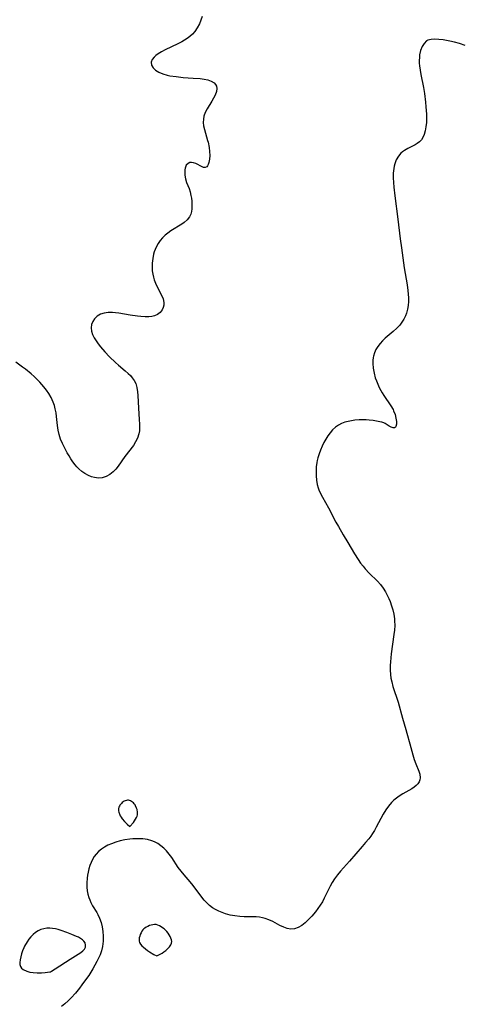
# Model space of a CAD drawing. Header units: inches. Extents: x 1073367 to 1082519, y 1569854 to 1574957.
# Tile 166 of 256: x 1077157 to 1077323, y 1572590 to 1572959. Entities that reach past the tile are written whole.
import ezdxf

# ---------------------------------------------------------------- set-up
doc = ezdxf.new("R2010")
doc.units = ezdxf.units.IN
doc.header["$MEASUREMENT"] = 0
doc.layers.add('CGG_CurvaNivelLidar_v1', color=7, linetype='Continuous', lineweight=30, true_color=0x008008)

msp = doc.modelspace()

# ---------------------------------------------------------------- linework, layer by layer
at = {"layer": 'CGG_CurvaNivelLidar_v1'}
for points in [[(1077225.5991, 1572960.2333, 69.5), (1077225.0797, 1572958.8356, 69.5), (1077224.4847, 1572957.4716, 69.5), (1077223.7044, 1572955.9441, 69.5), (1077222.768, 1572954.5262, 69.5), (1077221.9262, 1572953.5703, 69.5), (1077220.9696, 1572952.7024, 69.5), (1077219.9159, 1572951.9206, 69.5), (1077218.9203, 1572951.2998, 69.5), (1077217.8781, 1572950.7224, 69.5), (1077216.4409, 1572949.9858, 69.5), (1077211.7001, 1572947.6816, 69.5), (1077210.3264, 1572946.9558, 69.5), (1077209.071, 1572946.2025, 69.5), (1077208.2427, 1572945.6138, 69.5), (1077207.5355, 1572944.9946, 69.5), (1077206.7859, 1572944.0399, 69.5), (1077206.438, 1572943.0354, 69.5), (1077206.5681, 1572942.0028, 69.5), (1077207.1273, 1572941.0068, 69.5), (1077208.068, 1572940.0854, 69.5), (1077209.3086, 1572939.3009, 69.5), (1077210.8019, 1572938.6778, 69.5), (1077212.473, 1572938.2107, 69.5), (1077213.4715, 1572938.0084, 69.5), (1077215.786, 1572937.666, 69.5), (1077218.4143, 1572937.4063, 69.5), (1077222.1237, 1572937.1572, 69.5), (1077224.755, 1572936.9256, 69.5), (1077226.2663, 1572936.7305, 69.5), (1077227.6531, 1572936.4546, 69.5), (1077228.9566, 1572936.0147, 69.5), (1077229.9908, 1572935.3775, 69.5), (1077230.5309, 1572934.7636, 69.5), (1077230.8748, 1572934.0453, 69.5), (1077231.0115, 1572933.2511, 69.5), (1077230.8532, 1572932.0517, 69.5), (1077230.387, 1572930.7771, 69.5), (1077229.8391, 1572929.6637, 69.5), (1077229.1969, 1572928.5292, 69.5), (1077227.3881, 1572925.6154, 69.5), (1077226.6877, 1572924.2672, 69.5), (1077226.1925, 1572922.8563, 69.5), (1077225.9995, 1572921.6833, 69.5), (1077225.9752, 1572920.4768, 69.5), (1077226.1, 1572919.2539, 69.5), (1077226.3859, 1572917.8983, 69.5), (1077227.5942, 1572913.7831, 69.5), (1077227.7463, 1572913.1784, 69.5), (1077228.1312, 1572911.1434, 69.5), (1077228.2996, 1572909.6046, 69.5), (1077228.3572, 1572908.1303, 69.5), (1077228.2961, 1572906.765, 69.5), (1077228.1001, 1572905.5621, 69.5), (1077227.8518, 1572904.8078, 69.5), (1077227.5743, 1572904.3037, 69.5), (1077227.2315, 1572903.9275, 69.5), (1077226.6888, 1572903.6517, 69.5), (1077226.0945, 1572903.6235, 69.5), (1077225.4924, 1572903.8196, 69.5), (1077223.2259, 1572905.0968, 69.5), (1077222.342, 1572905.4251, 69.5), (1077221.5948, 1572905.5297, 69.5), (1077220.882, 1572905.4519, 69.5), (1077220.2514, 1572905.1709, 69.5), (1077219.5973, 1572904.4513, 69.5), (1077219.1824, 1572903.4254, 69.5), (1077219.065, 1572902.8141, 69.5), (1077219.0107, 1572902.1503, 69.5), (1077219.0712, 1572900.8123, 69.5), (1077219.3166, 1572899.4234, 69.5), (1077219.7225, 1572898.0442, 69.5), (1077220.6209, 1572895.7393, 69.5), (1077221.0018, 1572894.4983, 69.5), (1077221.3036, 1572893.1927, 69.5), (1077221.4975, 1572892.0824, 69.5), (1077221.6351, 1572890.9617, 69.5), (1077221.7069, 1572889.8449, 69.5), (1077221.7107, 1572889.009, 69.5), (1077221.6671, 1572888.1904, 69.5), (1077221.5235, 1572887.1216, 69.5), (1077221.2593, 1572886.1148, 69.5), (1077220.843, 1572885.1893, 69.5), (1077219.9744, 1572884.0565, 69.5), (1077218.8398, 1572883.0763, 69.5), (1077217.8771, 1572882.4169, 69.5), (1077213.8466, 1572879.9078, 69.5), (1077212.6635, 1572879.0752, 69.5), (1077211.6324, 1572878.2384, 69.5), (1077210.6737, 1572877.3254, 69.5), (1077209.808, 1572876.3307, 69.5), (1077209.0333, 1572875.216, 69.5), (1077208.3786, 1572874.0223, 69.5), (1077207.9114, 1572872.9431, 69.5), (1077207.6067, 1572872.0658, 69.5), (1077207.3545, 1572871.168, 69.5), (1077207.0214, 1572869.498, 69.5), (1077206.8378, 1572867.798, 69.5), (1077206.7994, 1572866.0902, 69.5), (1077206.863, 1572864.8986, 69.5), (1077207.0116, 1572863.7206, 69.5), (1077207.247, 1572862.5943, 69.5), (1077207.5688, 1572861.4946, 69.5), (1077208.007, 1572860.3371, 69.5), (1077208.5139, 1572859.2199, 69.5), (1077210.3159, 1572855.7971, 69.5), (1077210.8881, 1572854.4334, 69.5), (1077211.1967, 1572853.0937, 69.5), (1077211.1958, 1572852.0977, 69.5), (1077210.9895, 1572851.1481, 69.5), (1077210.5855, 1572850.274, 69.5), (1077209.8423, 1572849.3552, 69.5), (1077208.8655, 1572848.6123, 69.5), (1077207.6977, 1572848.0736, 69.5), (1077206.6881, 1572847.8163, 69.5), (1077205.6052, 1572847.6892, 69.5), (1077204.149, 1572847.6887, 69.5), (1077202.6215, 1572847.8029, 69.5), (1077201.2728, 1572847.9434, 69.5), (1077198.503, 1572848.3143, 69.5), (1077194.2697, 1572849.0089, 69.5), (1077193.0654, 1572849.1667, 69.5), (1077191.8872, 1572849.2709, 69.5), (1077190.3255, 1572849.2881, 69.5), (1077188.8584, 1572849.1011, 69.5), (1077187.4606, 1572848.631, 69.5), (1077186.2349, 1572847.9087, 69.5), (1077185.2251, 1572846.9711, 69.5), (1077184.5333, 1572845.947, 69.5), (1077184.0919, 1572844.8064, 69.5), (1077183.934, 1572843.588, 69.5), (1077184.0789, 1572842.3581, 69.5), (1077184.4748, 1572841.1049, 69.5), (1077185.0716, 1572839.8451, 69.5), (1077185.7709, 1572838.6817, 69.5), (1077186.5792, 1572837.5297, 69.5), (1077187.4713, 1572836.3931, 69.5), (1077189.081, 1572834.5529, 69.5), (1077190.7827, 1572832.7658, 69.5), (1077193.0118, 1572830.6409, 69.5), (1077194.1589, 1572829.6275, 69.5), (1077196.6561, 1572827.5231, 69.5), (1077197.8325, 1572826.4755, 69.5), (1077198.6403, 1572825.6752, 69.5), (1077199.3669, 1572824.8336, 69.5), (1077200.0751, 1572823.7895, 69.5), (1077200.63, 1572822.6682, 69.5), (1077201.0989, 1572821.1771, 69.5), (1077201.3669, 1572819.6075, 69.5), (1077201.478, 1572818.2322, 69.5), (1077201.6331, 1572813.4797, 69.5), (1077201.9994, 1572809.2302, 69.5), (1077202.1076, 1572807.4763, 69.5), (1077202.1118, 1572806.2382, 69.5), (1077202.0278, 1572805.0223, 69.5), (1077201.8294, 1572803.8368, 69.5), (1077201.3407, 1572802.2833, 69.5), (1077200.6218, 1572800.8178, 69.5), (1077199.7818, 1572799.5417, 69.5), (1077196.5897, 1572795.3666, 69.5), (1077194.0278, 1572791.7422, 69.5), (1077193.1374, 1572790.611, 69.5), (1077192.18, 1572789.5909, 69.5), (1077190.9127, 1572788.5763, 69.5), (1077189.53, 1572787.8238, 69.5), (1077188.0584, 1572787.386, 69.5), (1077186.6502, 1572787.3038, 69.5), (1077185.2137, 1572787.488, 69.5), (1077184.0519, 1572787.8016, 69.5), (1077182.9083, 1572788.2544, 69.5), (1077181.6363, 1572788.9436, 69.5), (1077180.4246, 1572789.7911, 69.5), (1077179.2873, 1572790.7783, 69.5), (1077178.5765, 1572791.51, 69.5), (1077177.9074, 1572792.2929, 69.5), (1077177.1045, 1572793.3645, 69.5), (1077176.3631, 1572794.463, 69.5), (1077175.6564, 1572795.5992, 69.5), (1077174.9827, 1572796.7637, 69.5), (1077174.0344, 1572798.5408, 69.5), (1077173.2186, 1572800.2169, 69.5), (1077172.4991, 1572801.9178, 69.5), (1077171.9222, 1572803.6539, 69.5), (1077171.5543, 1572805.2779, 69.5), (1077171.3131, 1572806.956, 69.5), (1077170.9721, 1572810.3345, 69.5), (1077170.7807, 1572811.7649, 69.5), (1077170.5225, 1572813.1756, 69.5), (1077170.1977, 1572814.4836, 69.5), (1077169.7718, 1572815.7527, 69.5), (1077168.9961, 1572817.4214, 69.5), (1077168.046, 1572819.0213, 69.5), (1077167.1945, 1572820.2643, 69.5), (1077166.2695, 1572821.4706, 69.5), (1077165.5062, 1572822.3717, 69.5), (1077164.7046, 1572823.2467, 69.5), (1077163.6481, 1572824.3141, 69.5), (1077162.55, 1572825.3451, 69.5), (1077161.4197, 1572826.3418, 69.5), (1077159.3426, 1572828.0326, 69.5), (1077158.2804, 1572828.8289, 69.5), (1077155.6715, 1572830.665, 69.5)], [(1077324.1502, 1572949.3505, 70), (1077321.9124, 1572950.0886, 70), (1077320.1066, 1572950.5969, 70), (1077318.314, 1572951.0166, 70), (1077315.8519, 1572951.4386, 70), (1077314.2276, 1572951.64, 70), (1077312.6972, 1572951.7273, 70), (1077311.2939, 1572951.6321, 70), (1077310.0617, 1572951.2702, 70), (1077309.8285, 1572951.1502, 70), (1077309.6291, 1572951.0283, 70), (1077308.6663, 1572950.1239, 70), (1077307.9228, 1572948.9076, 70), (1077307.379, 1572947.4619, 70), (1077307.0333, 1572945.8489, 70), (1077306.9234, 1572944.8016, 70), (1077306.8869, 1572943.7192, 70), (1077306.913, 1572942.7191, 70), (1077306.9896, 1572941.7023, 70), (1077307.196, 1572940.0867, 70), (1077307.4773, 1572938.4495, 70), (1077308.4381, 1572933.5731, 70), (1077308.8033, 1572931.3745, 70), (1077309.2356, 1572928.0494, 70), (1077309.3961, 1572926.397, 70), (1077309.5684, 1572923.6065, 70), (1077309.5944, 1572922.1664, 70), (1077309.5468, 1572920.5149, 70), (1077309.4018, 1572918.9228, 70), (1077309.1417, 1572917.4112, 70), (1077308.7406, 1572916.0067, 70), (1077308.259, 1572914.9207, 70), (1077307.6866, 1572914.0515, 70), (1077306.9227, 1572913.242, 70), (1077306.1491, 1572912.6351, 70), (1077305.3046, 1572912.1063, 70), (1077302.6182, 1572910.7547, 70), (1077301.3122, 1572910.0088, 70), (1077300.6412, 1572909.5249, 70), (1077300.021, 1572908.9776, 70), (1077299.0587, 1572907.8296, 70), (1077298.2911, 1572906.5056, 70), (1077297.72, 1572905.0432, 70), (1077297.487, 1572904.1611, 70), (1077297.3205, 1572903.2492, 70), (1077297.172, 1572901.5398, 70), (1077297.1602, 1572899.8154, 70), (1077297.2395, 1572898.0464, 70), (1077297.3841, 1572896.246, 70), (1077297.7358, 1572893.0669, 70), (1077298.8763, 1572884.2437, 70), (1077299.766, 1572876.8754, 70), (1077300.2061, 1572873.485, 70), (1077301.2936, 1572866.0079, 70), (1077302.3129, 1572859.7133, 70), (1077302.6238, 1572857.5048, 70), (1077302.7799, 1572856.1424, 70), (1077302.8817, 1572854.7945, 70), (1077302.8988, 1572853.4614, 70), (1077302.7832, 1572851.9691, 70), (1077302.5224, 1572850.5077, 70), (1077302.116, 1572849.0896, 70), (1077301.7028, 1572848.0367, 70), (1077301.1097, 1572846.833, 70), (1077300.4094, 1572845.6893, 70), (1077299.5991, 1572844.6189, 70), (1077298.4356, 1572843.3939, 70), (1077297.0969, 1572842.1979, 70), (1077294.1209, 1572839.6876, 70), (1077293.1208, 1572838.7351, 70), (1077292.1964, 1572837.7061, 70), (1077291.3759, 1572836.6111, 70), (1077290.6764, 1572835.454, 70), (1077290.1211, 1572834.2365, 70), (1077289.7302, 1572832.9392, 70), (1077289.643, 1572832.5081, 70), (1077289.5018, 1572831.3499, 70), (1077289.476, 1572830.168, 70), (1077289.6157, 1572828.4127, 70), (1077289.934, 1572826.6437, 70), (1077290.4079, 1572824.8805, 70), (1077290.8172, 1572823.69, 70), (1077291.3212, 1572822.4661, 70), (1077291.8916, 1572821.2652, 70), (1077292.5148, 1572820.0892, 70), (1077293.0493, 1572819.1601, 70), (1077293.6098, 1572818.2534, 70), (1077296.2776, 1572814.3057, 70), (1077297.0717, 1572812.9164, 70), (1077297.2961, 1572812.4463, 70), (1077297.8139, 1572811.0836, 70), (1077298.1489, 1572809.7632, 70), (1077298.3116, 1572808.5407, 70), (1077298.2996, 1572807.4803, 70), (1077298.0979, 1572806.6588, 70), (1077297.9355, 1572806.3873, 70), (1077297.7981, 1572806.2466, 70), (1077297.6309, 1572806.1415, 70), (1077297.4373, 1572806.0804, 70), (1077297.0816, 1572806.0777, 70), (1077296.36, 1572806.3241, 70), (1077295.5675, 1572806.7827, 70), (1077294.1692, 1572807.6787, 70), (1077293.556, 1572807.9827, 70), (1077292.8884, 1572808.2114, 70), (1077292.1414, 1572808.398, 70), (1077290.9275, 1572808.6365, 70), (1077289.5946, 1572808.8365, 70), (1077288.174, 1572808.9866, 70), (1077286.9332, 1572809.0648, 70), (1077285.6633, 1572809.0951, 70), (1077284.3772, 1572809.0728, 70), (1077282.7753, 1572808.9612, 70), (1077281.4897, 1572808.7921, 70), (1077280.2272, 1572808.5379, 70), (1077279.0011, 1572808.1804, 70), (1077277.774, 1572807.6795, 70), (1077276.6115, 1572807.0522, 70), (1077275.5251, 1572806.3036, 70), (1077274.4373, 1572805.3507, 70), (1077273.4548, 1572804.2767, 70), (1077272.5797, 1572803.0991, 70), (1077271.8389, 1572801.8832, 70), (1077271.1695, 1572800.6071, 70), (1077270.5113, 1572799.2123, 70), (1077269.9068, 1572797.7819, 70), (1077269.3694, 1572796.3216, 70), (1077268.9175, 1572794.8343, 70), (1077268.6852, 1572793.877, 70), (1077268.5361, 1572793.1221, 70), (1077268.3083, 1572791.4541, 70), (1077268.2076, 1572789.7794, 70), (1077268.2316, 1572788.1108, 70), (1077268.3876, 1572786.4611, 70), (1077268.6925, 1572784.8434, 70), (1077269.06, 1572783.5854, 70), (1077269.3165, 1572782.8934, 70), (1077269.9171, 1572781.5327, 70), (1077270.601, 1572780.1932, 70), (1077272.8235, 1572776.1649, 70), (1077275.691, 1572770.7304, 70), (1077276.5759, 1572769.1405, 70), (1077278.4203, 1572766.0114, 70), (1077280.1784, 1572763.1473, 70), (1077282.6414, 1572758.927, 70), (1077284.0038, 1572756.731, 70), (1077284.8773, 1572755.4675, 70), (1077285.8088, 1572754.2532, 70), (1077286.6161, 1572753.3072, 70), (1077288.1626, 1572751.6742, 70), (1077291.2815, 1572748.6142, 70), (1077292.3915, 1572747.374, 70), (1077293.3743, 1572746.0518, 70), (1077294.2465, 1572744.645, 70), (1077295.0192, 1572743.1703, 70), (1077295.4996, 1572742.1148, 70), (1077295.9373, 1572741.0374, 70), (1077296.4898, 1572739.4688, 70), (1077296.9542, 1572737.8712, 70), (1077297.3203, 1572736.2502, 70), (1077297.5709, 1572734.6098, 70), (1077297.6459, 1572733.7751, 70), (1077297.6828, 1572732.0626, 70), (1077297.594, 1572730.3705, 70), (1077297.4191, 1572728.6702, 70), (1077296.3946, 1572721.4352, 70), (1077296.0566, 1572718.4874, 70), (1077295.9646, 1572717.0189, 70), (1077295.9621, 1572715.3313, 70), (1077296.0852, 1572713.6539, 70), (1077296.2907, 1572712.2715, 70), (1077296.5819, 1572710.9019, 70), (1077297.0431, 1572709.2197, 70), (1077298.9368, 1572703.334, 70), (1077300.6401, 1572697.3035, 70), (1077301.8778, 1572693.1617, 70), (1077302.2719, 1572691.7681, 70), (1077303.3125, 1572687.7247, 70), (1077304.0559, 1572684.9865, 70), (1077304.457, 1572683.6501, 70), (1077305.0373, 1572681.8881, 70), (1077305.6562, 1572680.2106, 70), (1077306.7094, 1572677.5484, 70), (1077307.0807, 1572676.3109, 70), (1077307.2383, 1572674.9542, 70), (1077307.1537, 1572674.2093, 70), (1077306.9037, 1572673.4876, 70), (1077306.4136, 1572672.7205, 70), (1077305.7729, 1572672.0609, 70), (1077304.999, 1572671.4581, 70), (1077304.0989, 1572670.8779, 70), (1077300.7452, 1572668.994, 70), (1077299.4008, 1572668.1595, 70), (1077298.3877, 1572667.4355, 70), (1077297.42, 1572666.6398, 70), (1077296.5117, 1572665.7685, 70), (1077295.367, 1572664.4321, 70), (1077294.3405, 1572662.9762, 70), (1077293.3813, 1572661.3855, 70), (1077290.7681, 1572656.4735, 70), (1077290.1163, 1572655.32, 70), (1077289.423, 1572654.1936, 70), (1077288.7057, 1572653.1473, 70), (1077287.9837, 1572652.1965, 70), (1077286.7664, 1572650.7134, 70), (1077285.5028, 1572649.2515, 70), (1077280.7082, 1572643.7408, 70), (1077277.4018, 1572640.0837, 70), (1077276.202, 1572638.632, 70), (1077275.0952, 1572637.1143, 70), (1077274.278, 1572635.809, 70), (1077273.5306, 1572634.4592, 70), (1077271.3092, 1572629.9206, 70), (1077270.5748, 1572628.5841, 70), (1077269.7792, 1572627.2855, 70), (1077268.9271, 1572626.0317, 70), (1077268.0207, 1572624.8324, 70), (1077266.5862, 1572623.1599, 70), (1077265.3879, 1572621.8901, 70), (1077264.159, 1572620.7297, 70), (1077262.8848, 1572619.734, 70), (1077261.555, 1572618.9654, 70), (1077260.1877, 1572618.4723, 70), (1077258.8059, 1572618.3167, 70), (1077257.4462, 1572618.5381, 70), (1077256.0824, 1572619.0415, 70), (1077254.7029, 1572619.7175, 70), (1077251.9642, 1572621.1701, 70), (1077250.5396, 1572621.8315, 70), (1077249.1746, 1572622.3298, 70), (1077248.1252, 1572622.6015, 70), (1077247.0362, 1572622.7715, 70), (1077245.7493, 1572622.8713, 70), (1077241.263, 1572622.953, 70), (1077239.6564, 1572623.0391, 70), (1077237.7512, 1572623.2682, 70), (1077236.0035, 1572623.6062, 70), (1077234.2886, 1572624.0664, 70), (1077233.0007, 1572624.5108, 70), (1077231.752, 1572625.035, 70), (1077230.5525, 1572625.643, 70), (1077229.4333, 1572626.3326, 70), (1077228.3261, 1572627.1799, 70), (1077227.2903, 1572628.1317, 70), (1077226.3144, 1572629.1661, 70), (1077225.3897, 1572630.2649, 70), (1077222.1384, 1572634.6058, 70), (1077221.0187, 1572636.0183, 70), (1077218.8158, 1572638.5968, 70), (1077217.6682, 1572639.9903, 70), (1077216.5864, 1572641.4273, 70), (1077214.1243, 1572645.108, 70), (1077213.194, 1572646.3849, 70), (1077212.1973, 1572647.5906, 70), (1077211.172, 1572648.6401, 70), (1077210.0679, 1572649.5818, 70), (1077208.8863, 1572650.3969, 70), (1077207.6248, 1572651.0592, 70), (1077206.7165, 1572651.4105, 70), (1077205.0244, 1572651.8537, 70), (1077203.2574, 1572652.1053, 70), (1077201.4411, 1572652.1965, 70), (1077199.5977, 1572652.1432, 70), (1077198.3856, 1572652.0313, 70), (1077196.547, 1572651.7455, 70), (1077194.8678, 1572651.3737, 70), (1077193.219, 1572650.9039, 70), (1077191.6179, 1572650.3313, 70), (1077190.2203, 1572649.7117, 70), (1077188.896, 1572648.9909, 70), (1077187.7728, 1572648.2407, 70), (1077186.7428, 1572647.3953, 70), (1077185.8256, 1572646.4476, 70), (1077185.0927, 1572645.4748, 70), (1077184.4624, 1572644.4234, 70), (1077183.9236, 1572643.3093, 70), (1077183.4604, 1572642.123, 70), (1077183.0767, 1572640.8985, 70), (1077182.7683, 1572639.647, 70), (1077182.5534, 1572638.5008, 70), (1077182.3993, 1572637.3472, 70), (1077182.2896, 1572635.659, 70), (1077182.3366, 1572633.9863, 70), (1077182.4994, 1572632.685, 70), (1077182.7608, 1572631.412, 70), (1077183.1052, 1572630.1757, 70), (1077183.4258, 1572629.2456, 70), (1077183.8037, 1572628.3495, 70), (1077184.4954, 1572627.0618, 70), (1077186.0525, 1572624.5677, 70), (1077186.5035, 1572623.7746, 70), (1077187.132, 1572622.4432, 70), (1077187.6719, 1572620.8301, 70), (1077188.047, 1572619.1495, 70), (1077188.2843, 1572617.4307, 70), (1077188.3999, 1572615.7004, 70), (1077188.3915, 1572613.7858, 70), (1077188.1979, 1572611.7582, 70), (1077187.875, 1572610.1846, 70), (1077187.3844, 1572608.7291, 70), (1077186.7367, 1572607.428, 70), (1077186.0232, 1572606.1557, 70), (1077184.5715, 1572603.39, 70), (1077183.8443, 1572602.1885, 70), (1077183.041, 1572600.982, 70), (1077182.1868, 1572599.7682, 70), (1077180.445, 1572597.399, 70), (1077179.5388, 1572596.224, 70), (1077178.0223, 1572594.3691, 70), (1077176.406, 1572592.5643, 70), (1077175.2762, 1572591.4353, 70), (1077174.0894, 1572590.3467, 70), (1077172.8475, 1572589.305, 70)]]:
    msp.add_polyline3d(points, dxfattribs=at)
for points in [[(1077198.5, 1572656.705, 70), (1077199.826, 1572658.3062, 70), (1077200.6257, 1572659.4726, 70), (1077200.9519, 1572660.0757, 70), (1077201.1832, 1572660.6617, 70), (1077201.2896, 1572661.1741, 70), (1077201.3126, 1572661.6562, 70), (1077201.2907, 1572662.1435, 70), (1077201.1332, 1572663.1152, 70), (1077200.9973, 1572663.5896, 70), (1077200.6182, 1572664.4662, 70), (1077200.379, 1572664.8751, 70), (1077200.1083, 1572665.2571, 70), (1077199.8034, 1572665.6073, 70), (1077199.4711, 1572665.9186, 70), (1077199.1157, 1572666.1845, 70), (1077198.7397, 1572666.3942, 70), (1077198.3438, 1572666.5324, 70), (1077197.9521, 1572666.5851, 70), (1077197.5497, 1572666.5712, 70), (1077197.144, 1572666.5018, 70), (1077196.742, 1572666.3839, 70), (1077196.3513, 1572666.2204, 70), (1077195.9804, 1572666.0106, 70), (1077195.6267, 1572665.7449, 70), (1077195.3025, 1572665.4385, 70), (1077195.0082, 1572665.1013, 70), (1077194.7469, 1572664.7402, 70), (1077194.5243, 1572664.3602, 70), (1077194.3501, 1572663.9643, 70), (1077194.2379, 1572663.554, 70), (1077194.1994, 1572663.0925, 70), (1077194.2342, 1572662.6203, 70), (1077194.3262, 1572662.1425, 70), (1077194.6407, 1572661.1887, 70), (1077194.8547, 1572660.7216, 70), (1077195.1458, 1572660.2284, 70), (1077195.5382, 1572659.6948, 70), (1077196.495, 1572658.6187, 70), (1077197.4712, 1572657.6576, 70)], [(1077168.5, 1572602.3293, 70), (1077168.5325, 1572602.2937, 70), (1077168.7087, 1572602.35, 70), (1077169.0543, 1572602.5248, 70), (1077170.5113, 1572603.4202, 70), (1077176.0984, 1572607.0532, 70), (1077180.0586, 1572609.5463, 70), (1077180.8694, 1572610.1385, 70), (1077181.4698, 1572610.7872, 70), (1077181.811, 1572611.548, 70), (1077181.8768, 1572612.365, 70), (1077181.6573, 1572613.1728, 70), (1077181.2485, 1572613.7963, 70), (1077180.6674, 1572614.3642, 70), (1077179.9491, 1572614.869, 70), (1077179.2361, 1572615.2542, 70), (1077178.4601, 1572615.6128, 70), (1077176.7313, 1572616.3383, 70), (1077174.7791, 1572617.0797, 70), (1077172.661, 1572617.8018, 70), (1077171.608, 1572618.1239, 70), (1077170.5585, 1572618.3988, 70), (1077169.5133, 1572618.6006, 70), (1077168.4734, 1572618.6989, 70), (1077167.3212, 1572618.6553, 70), (1077166.1909, 1572618.4578, 70), (1077165.098, 1572618.1167, 70), (1077164.0614, 1572617.6319, 70), (1077163.106, 1572617.0088, 70), (1077162.2203, 1572616.2685, 70), (1077161.4012, 1572615.437, 70), (1077160.6509, 1572614.5336, 70), (1077159.9767, 1572613.5721, 70), (1077159.024, 1572611.9127, 70), (1077158.6999, 1572611.2646, 70), (1077158.233, 1572610.1667, 70), (1077157.849, 1572609.0474, 70), (1077157.548, 1572607.928, 70), (1077157.3383, 1572606.8311, 70), (1077157.2379, 1572605.7827, 70), (1077157.2597, 1572605.0447, 70), (1077157.4662, 1572604.3475, 70), (1077157.8924, 1572603.7213, 70), (1077158.5207, 1572603.1748, 70), (1077159.8229, 1572602.5222, 70), (1077160.9523, 1572602.2113, 70), (1077162.1711, 1572602.0275, 70), (1077163.7736, 1572601.9466, 70), (1077165.3108, 1572601.9888, 70), (1077166.6674, 1572602.0989, 70)], [(1077208.5, 1572608.3468, 70.5), (1077209.3155, 1572608.6974, 70.5), (1077210.5095, 1572609.3416, 70.5), (1077211.1784, 1572609.7746, 70.5), (1077211.9603, 1572610.3717, 70.5), (1077212.6859, 1572611.0355, 70.5), (1077213.3088, 1572611.7315, 70.5), (1077213.7824, 1572612.4229, 70.5), (1077214.0598, 1572613.0727, 70.5), (1077214.1426, 1572613.6875, 70.5), (1077214.0647, 1572614.3192, 70.5), (1077213.8568, 1572614.9541, 70.5), (1077213.5541, 1572615.5866, 70.5), (1077213.1805, 1572616.2103, 70.5), (1077212.7506, 1572616.8179, 70.5), (1077212.2717, 1572617.3999, 70.5), (1077211.7801, 1572617.9153, 70.5), (1077211.2574, 1572618.3969, 70.5), (1077210.7109, 1572618.8406, 70.5), (1077210.1454, 1572619.2383, 70.5), (1077209.5635, 1572619.5774, 70.5), (1077208.9662, 1572619.8398, 70.5), (1077208.3528, 1572620.0009, 70.5), (1077207.7077, 1572620.0398, 70.5), (1077207.0537, 1572619.9728, 70.5), (1077206.4, 1572619.8255, 70.5), (1077205.7563, 1572619.6161, 70.5), (1077205.1338, 1572619.3561, 70.5), (1077204.5457, 1572619.0516, 70.5), (1077204.009, 1572618.7034, 70.5), (1077203.6574, 1572618.4115, 70.5), (1077203.3477, 1572618.07, 70.5), (1077202.9783, 1572617.5484, 70.5), (1077202.6532, 1572616.9745, 70.5), (1077202.3732, 1572616.3658, 70.5), (1077202.1449, 1572615.7369, 70.5), (1077201.9814, 1572615.1002, 70.5), (1077201.9036, 1572614.4676, 70.5), (1077201.9424, 1572613.8514, 70.5), (1077202.1215, 1572613.2712, 70.5), (1077202.425, 1572612.711, 70.5), (1077202.8986, 1572612.1191, 70.5), (1077203.524, 1572611.5015, 70.5), (1077204.2564, 1572610.8844, 70.5), (1077205.0515, 1572610.2934, 70.5), (1077205.8659, 1572609.7533, 70.5), (1077207.4133, 1572608.8752, 70.5)]]:
    msp.add_polyline3d(points, close=True, dxfattribs=at)

doc.saveas('drawing.dxf')
